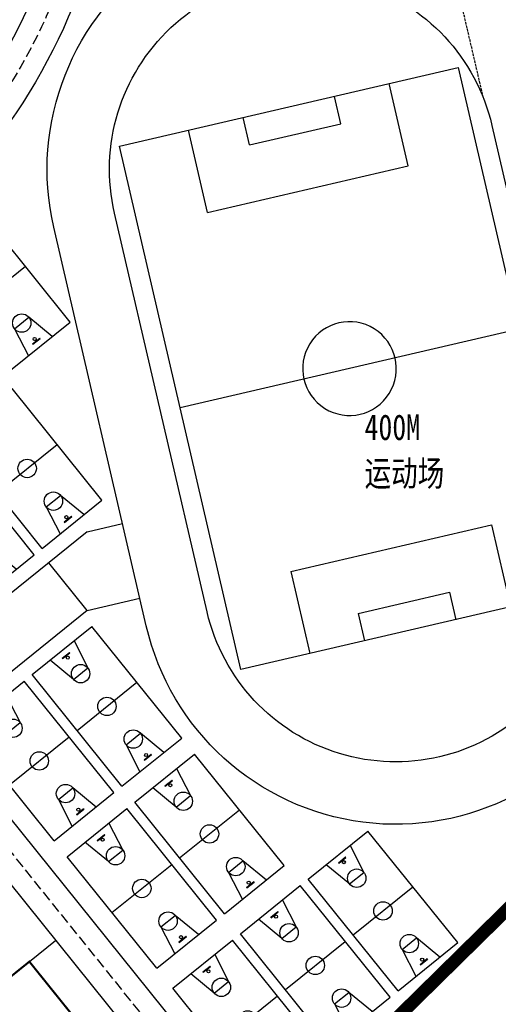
# Model space of a CAD drawing. Extents: x 38389316 to 38391210, y 2479116 to 2480544.
# Tile 35 of 68: x 38390356 to 38390450, y 2479894 to 2480087. Entities that reach past the tile are written whole.
import ezdxf

# ---------------------------------------------------------------- set-up
doc = ezdxf.new("R2010")
doc.units = 0
doc.header["$LTSCALE"] = 2
doc.linetypes.add('CENTER2', pattern=[1.125, 0.75, -0.125, 0.125, -0.125])
doc.linetypes.add('DASH', pattern=[0.35, 0.25, -0.1])
for name, color, linetype in [('0-lunkuo', 7, 'CONTINUOUS'), ('u-road', 4, 'CONTINUOUS'), ('围墙', 7, 'CENTER2'), ('文字', 7, 'CONTINUOUS'), ('校内道路中线', 1, 'CONTINUOUS'), ('远期建筑', 141, 'CONTINUOUS'), ('远期红线', 30, 'CONTINUOUS'), ('道路', 33, 'CONTINUOUS')]:
    doc.layers.add(name, color=color, linetype=linetype)
doc.styles.add('中等线体', font='txt', dxfattribs={"width": 0.8})

# ---------------------------------------------------------------- blocks, each defined once
blk = doc.blocks.new('A$C4E7B5845')
at = {"layer": '0-lunkuo', "linetype": 'DASH'}
blk.add_lwpolyline([(35.5, 125.22), (27.73, 158.71)], dxfattribs=at)
at = {"layer": '0-lunkuo'}
for points in [[(103.57, 148.08), (37.34, 132.69)], [(127.33, 45.8), (103.57, 148.08)], [(93.83, 128.88), (90.09, 144.95)], [(80.62, 137.1), (79.38, 142.46)], [(140.18, 61.62), (122.08, 139.55)], [(140.18, 61.62), (122.08, 139.55)], [(62.78, 132.96), (61.53, 138.31)], [(80.62, 137.1), (62.78, 132.96)], [(128.3, 58.86), (110.2, 136.79)], [(54.55, 119.75), (50.82, 135.83)], [(37.34, 132.69), (61.09, 30.42)], [(93.83, 128.88), (54.55, 119.75)], [(36.37, 119.64), (54.47, 41.71)], [(49.21, 81.56), (115.45, 96.94)], [(110.12, 58.74), (70.84, 49.62)], [(110.12, 58.74), (113.85, 42.67)], [(70.84, 49.62), (74.57, 33.55)], [(61.09, 30.42), (127.33, 45.8)], [(101.89, 45.54), (84.04, 41.39)], [(101.89, 45.54), (103.13, 40.18)], [(84.04, 41.39), (85.29, 36.04)]]:
    blk.add_lwpolyline(points, dxfattribs=at)
for centre, major_axis, start_param, end_param in [((73.28, 128.21), (26.5, 42.52), 5.497979, 7.913906), ((73.28, 128.21), (20.05, 32.16), 5.497979, 8.639572), ((91.38, 50.29), (26.5, 42.52), 3.069273, 5.497979), ((91.38, 50.29), (-32.16, 20.05), 0.78559, 3.927183)]:
    blk.add_ellipse(centre, major_axis=major_axis, ratio=1, start_param=start_param, end_param=end_param, dxfattribs=at)
blk.add_ellipse((82.33, 89.25), major_axis=(-7.77, 4.84), ratio=1, dxfattribs=at)
blk = doc.blocks.new('_J1DYT')
at = {"layer": '0-lunkuo'}
for p, q in [((0, 0), (0, 1500)), ((2800, 1500), (0, 1500)), ((1400, 0), (1400, 1500)), ((2800, 0), (2800, 1500)), ((0, 1050), (580, 930)), ((2800, 1050), (2220, 930)), ((130, 840), (120, 840)), ((120, 660), (120, 840)), ((130, 660), (130, 840)), ((580, 570), (580, 930)), ((2220, 570), (2220, 930)), ((2670, 840), (2680, 840)), ((2670, 660), (2670, 840)), ((2680, 660), (2680, 840)), ((130, 660), (120, 660)), ((148, 755), (130, 755)), ((148, 750), (130, 750)), ((148, 745), (130, 745)), ((2652, 755), (2670, 755)), ((2652, 750), (2670, 750)), ((2652, 745), (2670, 745)), ((2670, 660), (2680, 660)), ((580, 570), (0, 450)), ((2220, 570), (2800, 450)), ((2800, 0), (0, 0))]:
    blk.add_line(p, q, dxfattribs=at)
for centre, radius in [((178, 750), 30), ((580, 750), 180), ((1400, 750), 180), ((2220, 750), 180), ((2622, 750), 30)]:
    blk.add_circle(centre, radius, dxfattribs=at)
at = {"layer": '0-lunkuo', "flags": 9}
for tag in ['XSIZE', 'YSIZE']:
    blk.add_attdef(tag, (0, 0), '', height=0.5, rotation=0, dxfattribs=at)

msp = doc.modelspace()

# ---------------------------------------------------------------- hatches: boundary and pattern name
at = {"layer": '道路'}
h = msp.add_hatch(dxfattribs=at)
h.set_pattern_fill('ANSI31', color=256, scale=3, angle=135, style=0)
h.set_pattern_definition([(180, (0, 0), (-9e-16, -4.7625), [])])
h.paths.add_polyline_path([(38390367.305, 2480130.95, -0.3577216), (38390358.351, 2480142.752, 0.2733501), (38390351.174, 2480156.03, -0.8452613), (38390359.97, 2480173.955), (38390356.243, 2480184.13, -0.6219329), (38390311.623, 2480207.194), (38390296.007, 2480201.474, -0.7156425), (38390277.58, 2480177.499, 0.2359936), (38390252.834, 2480174.094, -0.5495159), (38390237.23, 2480180.778, -0.0345167), (38390220.763, 2480177.978, -0.2851525), (38390192.712, 2480149.345, 0.0145096), (38390195.002, 2480141.793, -0.0184335), (38390201.689, 2480143.134, -0.5068346), (38390207.352, 2480137.562, 0.2175596), (38390210.931, 2480125.289, -0.541201), (38390207.776, 2480114.31, 0.011617), (38390211.185, 2480108.99, -0.4971203), (38390223.562, 2480110.38, 0.1387098), (38390234.204, 2480104.07, -0.6548379), (38390236.663, 2480087.982, 0.0575029), (38390231.088, 2480083.493), (38390236.049, 2480077.33, -0.0988813), (38390244.385, 2480081.677, 0.4983365), (38390232.033, 2480116.623, -0.2869354), (38390211.521, 2480140.706, -0.602733), (38390247.059, 2480166.759, 0.2616143), (38390295.089, 2480169.621, -0.2872834), (38390320.95, 2480169.925, -0.1177731), (38390350.436, 2480140.628, -0.4396882), (38390337.037, 2480093.023, 0.2742419), (38390317.15, 2480061.827, -0.6550108), (38390272.978, 2480048.769, -0.1178577), (38390266.151, 2480039.941), (38390278.066, 2480025.142, 0.4142094), (38390294.938, 2480023.32), (38390326.336, 2480048.597, 0.0057634), (38390328.293, 2480050.21, -0.5425735), (38390330.885, 2480069.167, 0.2525635), (38390341.417, 2480083.451, -0.5927394), (38390357.897, 2480089.655, 0.0971661)])

# ---------------------------------------------------------------- linework, layer by layer
at = {"layer": 'u-road', "flags": 128}
for points in [[(38390315.347, 2480208.558), (38390315.347, 2480208.558, -0.4142131), (38390353.835, 2480190.705), (38390360.645, 2480172.112, -0.3214483), (38390326.336, 2480048.597), (38390294.938, 2480023.32, -0.4142094), (38390278.066, 2480025.142), (38390218.016, 2480099.729)], [(38390455.974, 2480141.64), (38390379.223, 2480113.529, 0.247591), (38390371.72, 2480105.217, -0.1624335), (38390331.353, 2480042.365), (38390299.956, 2480017.088, 0.4142177), (38390298.134, 2480000.216), (38390392.513, 2479882.987, -0.4142177), (38390389.477, 2479854.866), (38390321.239, 2479799.93)], [(38390294.783, 2479972.485), (38390294.783, 2479972.485, -0.4142093), (38390311.656, 2479970.663), (38390386.282, 2479877.97, -0.4142177), (38390384.46, 2479861.098), (38390331.801, 2479818.704, -0.4142136), (38390314.928, 2479820.526), (38390240.304, 2479913.219, -0.4142137), (38390242.126, 2479930.092), (38390294.783, 2479972.485)]]:
    msp.add_lwpolyline(points, format="xyb", dxfattribs=at)
at = {"layer": '围墙', "linetype": 'DASH', "ltscale": 6, "const_width": 0.2, "flags": 128}
msp.add_lwpolyline([(38390292.238, 2480409.472), (38390389.373, 2480432.903), (38390497.016, 2479968.249), (38390497.989, 2479959.328), (38390338.412, 2479802.518)], dxfattribs=at)
at = {"layer": '校内道路中线', "color": 10, "linetype": 'DASH', "ltscale": 4, "flags": 128}
for points in [[(38390285.426, 2480201.858), (38390313.971, 2480212.314, -0.4142131), (38390357.591, 2480192.081), (38390364.401, 2480173.488, -0.3214483), (38390328.844, 2480045.481), (38390284.984, 2480010.17)], [(38390214.9, 2480097.221), (38390389.398, 2479880.479, -0.4142177), (38390386.968, 2479857.982), (38390334.309, 2479815.588, -0.4142136), (38390311.813, 2479818.017, -0.4142136)]]:
    msp.add_lwpolyline(points, format="xyb", dxfattribs=at)
at = {"layer": '远期建筑', "ltscale": 5, "const_width": 0.4, "flags": 128}
msp.add_lwpolyline([(38390325.398, 2479818.684), (38390297.178, 2479853.736), (38390357.936, 2479902.65), (38390386.155, 2479867.598)], close=True, dxfattribs=at)
at = {"layer": '远期红线', "color": 222, "linetype": 'CENTER2', "ltscale": 10, "const_width": 2.5, "flags": 128}
msp.add_lwpolyline([(38390460.026, 2480129.721), (38390436.345, 2480231.684), (38390423.718, 2480286.049), (38390423.362, 2480287.582), (38390422.694, 2480290.456), (38390395.053, 2480409.468), (38390390.854, 2480427.544), (38390389.747, 2480433.506), (38390344.998, 2480422.831), (38390341.349, 2480422.222), (38390327.798, 2480418.728), (38390297.817, 2480410.998), (38390264.736, 2480401.932), (38390215.555, 2480385.46), (38390214.975, 2480387.191), (38390216.504, 2480394.295), (38390163.431, 2480374.854), (38390097.019, 2480350.528), (38390150.373, 2480261.891), (38390169.455, 2480230.19), (38390227.507, 2480133.749), (38390226.014, 2480128.736), (38390226.939, 2480119.097), (38390228.384, 2480110.104), (38390230.945, 2480101.453), (38390234.62, 2480096.196), (38390238.654, 2480093.641), (38390242.015, 2480092.599), (38390245.377, 2480091.557), (38390249.476, 2480090.84), (38390253.79, 2480090.086), (38390269.492, 2480064), (38390280.517, 2480045.682), (38390276.004, 2480043.512), (38390221.513, 2480017.314), (38390188.03, 2480001.17), (38390166.81, 2479990.939), (38390162.41, 2479988.818), (38390159.882, 2479987.599), (38390322.242, 2479785.928), (38390498.512, 2479959.141), (38390497.51, 2479968.333), (38390495.146, 2479978.512), (38390482.053, 2480034.885), (38390465.988, 2480104.051), (38390465.469, 2480106.288)], close=True, dxfattribs=at)
at = {"layer": '道路', "flags": 128}
msp.add_lwpolyline([(38390328.315, 2480050.19, -0.5434166), (38390330.885, 2480069.167, 0.2525635), (38390341.417, 2480083.451, -0.5937187), (38390357.919, 2480089.636, -0.078536)], format="xyb", dxfattribs=at)
for points in [[(38390369.257, 2479986.666), (38390376.158, 2479988.269)], [(38390369.257, 2479986.666), (38390332.723, 2479957.253)], [(38390369.268, 2479971.269), (38390361.742, 2479980.616)], [(38390369.268, 2479971.269), (38390379.551, 2479973.657)], [(38390369.268, 2479971.269), (38390340.248, 2479947.906)], [(38390357.936, 2479902.65), (38390363.079, 2479906.791)]]:
    msp.add_lwpolyline(points, dxfattribs=at)

# ---------------------------------------------------------------- block references
at = {"layer": '0-lunkuo', "xscale": -1, "rotation": 26.15117902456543}
msp.add_blockref('A$C4E7B5845', (38390533.798, 2479974.718), dxfattribs=at)
at = {"layer": '0-lunkuo', "xscale": 0.01, "yscale": 0.01, "zscale": 0.01, "rotation": 308.8364734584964}
for p in [(38390336.684, 2480040.038), (38390342.882, 2480005.23), (38390329.64, 2479994.569), (38390358.487, 2479958.738), (38390345.245, 2479948.077), (38390378.554, 2479933.812), (38390365.312, 2479923.151), (38390412.49, 2479918.768), (38390399.248, 2479908.107), (38390386.006, 2479897.446)]:
    msp.add_blockref('_J1DYT', p, dxfattribs=at)

# ---------------------------------------------------------------- texts
at = {"layer": '文字', "style": '中等线体', "width": 0.8}
for s, p in [('400M', (38390423.495, 2480004.591)), ('运动场', (38390423.495, 2479995.573))]:
    msp.add_text(s, height=5, dxfattribs=at).set_placement(p)

doc.saveas('drawing.dxf')
